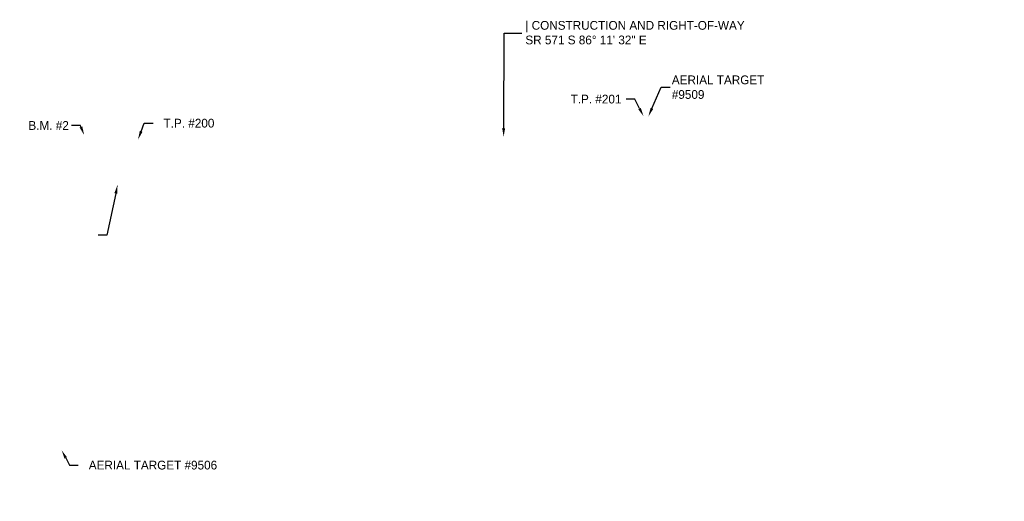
# Model space of a CAD drawing. Header units: feet. Extents: x 1455720 to 1471201, y 719875 to 721556.
# Tile 2 of 4: x 1457516 to 1458920, y 720210 to 720896. Entities that reach past the tile are written whole.
import ezdxf
from ezdxf import colors
from ezdxf.entities.mleader import LeaderData, LeaderLine
from ezdxf.math import Vec2, Vec3

# ---------------------------------------------------------------- set-up
doc = ezdxf.new("R2010")
doc.units = ezdxf.units.FT
doc.header["$MEASUREMENT"] = 0
doc.styles.add('Slanted-Normal', font='font31.shx', dxfattribs={"height": 0.14})

msp = doc.modelspace()

# ---------------------------------------------------------------- leaders
ml = msp.add_multileader_mtext('Standard')
ml.set_content('| CONSTRUCTION AND RIGHT-OF-WAY\\PSR 571 S 86%%D 11\' 32" E', color=256, style='Slanted-Normal')
ml.set_leader_properties()
ml.build(insert=Vec2(0, 0))
ml.multileader.update_dxf_attribs({"text_left_attachment_type": 2, "text_right_attachment_type": 2, "dogleg_length": 0.25, "arrow_head_size": 12.5, "scale": 100})
ctx = ml.context
ctx.base_point, ctx.scale, ctx.char_height, ctx.arrow_head_size, ctx.landing_gap_size, ctx.plane_origin = Vec3(1458231.8, 720876.7), 100, 12.5, 12.5, 5, Vec3(1458541.4, 720973.6)
ctx.left_attachment, ctx.right_attachment = 2, 2
notes = []
notes.append((ctx, [(1, (1, 1, 0), (1458206.8, 720876.7), (1, 0), 25, [(0, [(1458205.8, 720729)], 0, [])])]))
ctx.mtext.insert, ctx.mtext.flow_direction = Vec3(1458236.8, 720894.3), 5
ml = msp.add_multileader_mtext('Standard')
ml.set_content('AERIAL TARGET\\P#9509', color=256, style='Slanted-Normal')
ml.set_leader_properties()
ml.build(insert=Vec2(0, 0))
ml.multileader.update_dxf_attribs({"text_left_attachment_type": 2, "text_right_attachment_type": 3, "dogleg_length": 0.125, "arrow_head_size": 12.5, "scale": 100})
ctx = ml.context
ctx.base_point, ctx.scale, ctx.char_height, ctx.arrow_head_size, ctx.landing_gap_size, ctx.plane_origin = Vec3(1458443.1, 720800, 782), 100, 12.5, 12.5, 2.5, Vec3(1458421.2, 720700.7, 782)
ctx.left_attachment, ctx.right_attachment = 2, 3
notes.append((ctx, [(1, (1, 1, 0), (1458430.6, 720800, 782), (1, 0), 12.5, [(0, [(1458412.2, 720758.3, 782)], 0, [])])]))
ctx.mtext.insert, ctx.mtext.flow_direction = Vec3(1458445.6, 720816.6, 782), 5
ml = msp.add_multileader_mtext('Standard')
ml.set_content('\\pxi-3,l4,t4;T.P. #201', color=256, style='Slanted-Normal')
ml.set_leader_properties()
ml.build(insert=Vec2(0, 0))
ml.multileader.update_dxf_attribs({"text_left_attachment_type": 2, "text_right_attachment_type": 2, "dogleg_length": 0.125, "arrow_head_size": 12.5, "scale": 100})
ctx = ml.context
ctx.base_point, ctx.scale, ctx.char_height, ctx.arrow_head_size, ctx.landing_gap_size, ctx.plane_origin = Vec3(1458286.3, 720783, 1679), 100, 12.5, 12.5, 2.5, Vec3(1458672.2, 720749.9, 1679)
ctx.left_attachment, ctx.right_attachment = 2, 2
notes.append((ctx, [(0, (1, 1, 0), (1458392.8, 720783, 1679), (-1, 0), 12.5, [(0, [(1458405.2, 720758.4, 1679)], 0, [])])]))
ctx.mtext.insert, ctx.mtext.flow_direction = Vec3(1458288.8, 720789.2, 1679), 5
ml = msp.add_multileader_mtext('Standard')
ml.set_content('\\pxi-3,l4,t4;B.M. #2', color=256, style='Slanted-Normal')
ml.set_leader_properties()
ml.build(insert=Vec2(0, 0))
ml.multileader.update_dxf_attribs({"text_left_attachment_type": 2, "text_right_attachment_type": 2, "dogleg_length": 0.125, "arrow_head_size": 12.5, "scale": 100})
ctx = ml.context
ctx.base_point, ctx.scale, ctx.char_height, ctx.arrow_head_size, ctx.landing_gap_size, ctx.plane_origin = Vec3(1457513.4, 720745.3, 782), 100, 12.5, 12.5, 2.5, Vec3(1457687.9, 720721.7, 782)
ctx.left_attachment, ctx.right_attachment = 2, 2
notes.append((ctx, [(0, (1, 1, 0), (1457602.4, 720745.3, 782), (-1, 0), 12.5, [(0, [(1457607.9, 720731.6, 782)], 0, [])])]))
ctx.mtext.insert, ctx.mtext.flow_direction = Vec3(1457515.9, 720751.6, 782), 5
ml = msp.add_multileader_mtext('Standard')
ml.set_content('\\pxi-3,l4,t4;T.P. #200', color=256, style='Slanted-Normal')
ml.set_leader_properties()
ml.build(insert=Vec2(0, 0))
ml.multileader.update_dxf_attribs({"text_left_attachment_type": 2, "text_right_attachment_type": 2, "dogleg_length": 0.125, "arrow_head_size": 12.5, "scale": 100})
ctx = ml.context
ctx.base_point, ctx.scale, ctx.char_height, ctx.arrow_head_size, ctx.landing_gap_size, ctx.plane_origin = Vec3(1457706, 720748.6, 782), 100, 12.5, 12.5, 2.5, Vec3(1457950, 720716.7, 782)
ctx.left_attachment, ctx.right_attachment = 2, 2
notes.append((ctx, [(1, (1, 1, 0), (1457693.5, 720748.6, 782), (1, 0), 12.5, [(0, [(1457684.6, 720725.3, 782)], 0, [])])]))
ctx.mtext.insert, ctx.mtext.flow_direction = Vec3(1457708.5, 720754.9, 782), 5
ml = msp.add_multileader_mtext('Standard')
ml.set_content('\\pxr6.60067,qr,t1;AERIAL TARGET #9505', color=256, style='Slanted-Normal')
ml.set_leader_properties()
ml.build(insert=Vec2(0, 0))
ml.multileader.update_dxf_attribs({"text_left_attachment_type": 2, "text_right_attachment_type": 3, "dogleg_length": 0.125, "arrow_head_size": 12.5, "scale": 100})
ctx = ml.context
ctx.base_point, ctx.scale, ctx.char_height, ctx.arrow_head_size, ctx.landing_gap_size, ctx.plane_origin = Vec3(1457554.5, 720609.9, 782), 100, 12.5, 12.5, 2.5, Vec3(1457516.8, 720433.8, 782)
ctx.left_attachment, ctx.right_attachment = 2, 3
notes.append((ctx, [(0, (1, 1, 0), (1457640.1, 720589.1, 782), (-1, 0), 12.5, [(0, [(1457655.5, 720660.7, 782)], 0, [])])]))
ctx.mtext.insert, ctx.mtext.width, ctx.mtext.flow_direction = Vec3(1457557, 720637, 782), 136.439, 5
ml = msp.add_multileader_mtext('Standard')
ml.set_content('\\pxi-3,l4,t4;AERIAL TARGET #9506', color=256, style='Slanted-Normal')
ml.set_leader_properties()
ml.build(insert=Vec2(0, 0))
ml.multileader.update_dxf_attribs({"text_left_attachment_type": 2, "text_right_attachment_type": 2, "dogleg_length": 0.125, "arrow_head_size": 12.5, "scale": 100})
ctx = ml.context
ctx.base_point, ctx.scale, ctx.char_height, ctx.arrow_head_size, ctx.landing_gap_size, ctx.plane_origin = Vec3(1457599.4, 720261.2, 782), 100, 12.5, 12.5, 2.5, Vec3(1457910.8, 720049.2, 782)
ctx.left_attachment, ctx.right_attachment = 2, 2
notes.append((ctx, [(1, (1, 1, 0), (1457586.9, 720261.2, 782), (1, 0), 12.5, [(0, [(1457575.7, 720282.6, 782)], 0, [])])]))
ctx.mtext.insert, ctx.mtext.flow_direction = Vec3(1457601.9, 720267.5, 782), 5
for ctx, leaders in notes:
    for number, flags, end, landing, length, lines in leaders:
        leader = LeaderData()
        leader.index, (leader.has_last_leader_line, leader.has_dogleg_vector, leader.attachment_direction) = number, flags
        leader.last_leader_point, leader.dogleg_vector, leader.dogleg_length = Vec3(end), Vec3(landing), length
        for number, points, colour, breaks in lines:
            line = LeaderLine()
            line.index, line.vertices, line.color, line.breaks = number, Vec3.list(points), colors.encode_raw_color(colour), breaks
            leader.lines.append(line)
        ctx.leaders.append(leader)

doc.saveas('drawing.dxf')
